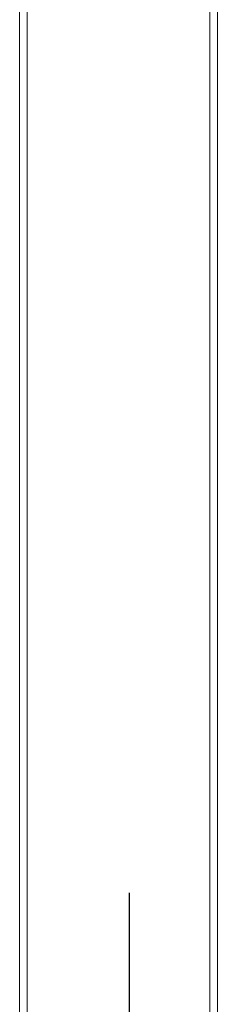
# Model space of a CAD drawing. Header units: millimetres. Extents: x 295996 to 512960, y -33037 to 76497.
# Tile 11 of 256: x 360465 to 360735, y 52675 to 54015. Entities that reach past the tile are written whole.
import ezdxf

# ---------------------------------------------------------------- set-up
doc = ezdxf.new("R2010")
doc.units = ezdxf.units.MM
doc.header["$LTSCALE"] = 0.25
doc.linetypes.add('DASHDOT', pattern=[25.4, 12.7, -6.35, 0, -6.35])
doc.linetypes.add('XKITLINE00', pattern=[0])
doc.layers.add('IN_C_OSA', color=6, linetype='DASHDOT')
doc.layers.add('Položka', color=2, linetype='Continuous', lineweight=0)

msp = doc.modelspace()

# ---------------------------------------------------------------- linework, layer by layer
at = {"layer": 'IN_C_OSA', "color": 4, "ltscale": 1000}
msp.add_line((360615.34906, 49651.90392), (360615.34906, 59601.90392), dxfattribs=at)
at = {"layer": 'Položka', "linetype": 'XKITLINE00', "lineweight": 0}
for p, q in [((360465.34906, 50204.76776), (360465.34906, 57057.11848)), ((360475.54906, 50204.76776), (360475.54906, 57056.09848)), ((360725.14906, 50204.76776), (360725.14906, 57031.13848)), ((360735.34906, 50204.76776), (360735.34906, 57030.11848))]:
    msp.add_line(p, q, dxfattribs=at)

doc.saveas('drawing.dxf')
